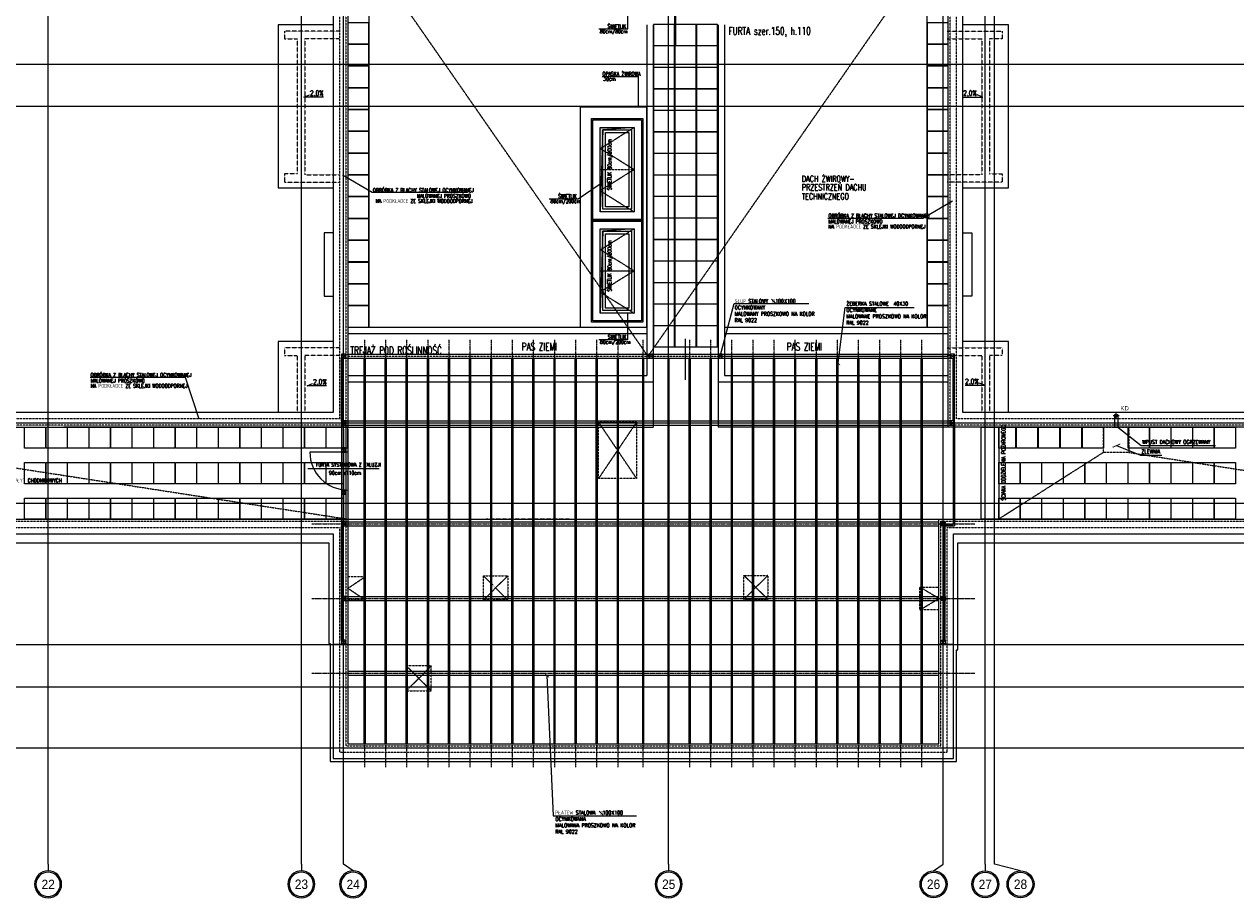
# Model space of a CAD drawing. Extents: x -7228 to 74941, y -112898 to 85621.
# Tile 33 of 256: x 57071 to 59941, y -102686 to -100617. Entities that reach past the tile are written whole.
import ezdxf
from ezdxf.enums import TextEntityAlignment as Align

# ---------------------------------------------------------------- set-up
doc = ezdxf.new("R2010")
doc.units = 0
for name, pattern in [('CENTER', [2, 1.25, -0.25, 0.25, -0.25]), ('DASHDOT2', [12.7, 6.35, -3.175, 0, -3.175]), ('DASHED', [0.75, 0.5, -0.25]), ('DASHED2', [0.375, 0.25, -0.125])]:
    doc.linetypes.add(name, pattern=pattern)
doc.layers.get('0').update_dxf_attribs({"color": 101, "linetype": 'CONTINUOUS'})
doc.layers.add('_opis', color=53, linetype='CONTINUOUS', lineweight=9)
for name, color, linetype in [('Drz-widok', 5, 'CONTINUOUS'), ('Ele-balustrada', 8, 'CONTINUOUS'), ('Ins-wod', 4, 'CONTINUOUS'), ('Okn---okna', 5, 'CONTINUOUS'), ('Opis-spadki', 61, 'CONTINUOUS'), ('Os-osie', 14, 'CENTER'), ('Os-osie glowne', 1, 'CENTER'), ('Os-osie-opis', 16, 'CONTINUOUS'), ('Pos-ceramika', 14, 'CONTINUOUS'), ('Pzt-chodniki-hatch', 252, 'CONTINUOUS'), ('Sc-metal', 141, 'CONTINUOUS'), ('Sch-opis', 51, 'CONTINUOUS'), ('W-idok', 8, 'CONTINUOUS'), ('W-idok nad', 5, 'DASHED2'), ('W-idok pod', 5, 'DASHED'), ('W-izol-w', 144, 'CONTINUOUS'), ('W-otwor-strop', 1, 'CONTINUOUS'), ('W-widok-spadki', 61, 'CONTINUOUS')]:
    doc.layers.add(name, color=color, linetype=linetype)
doc.styles.add('dwg_opis duży', font='ARIAL.TTF', dxfattribs={"width": 0.9})
doc.styles.add('ROMANS', font='romans', dxfattribs={"width": 0.85})
doc.styles.add('TYTUL2', font='ARIAL.TTF')
doc.dimstyles.new('CHMIELNA', dxfattribs={"dimscale": 3.5, "dimtxt": 4, "dimasz": 1.5, "dimexe": 3, "dimexo": 0, "dimgap": 1, "dimtad": 1, "dimdec": 1, "dimrnd": 0.5, "dimzin": 12, "dimdsep": 46, "dimtxsty": 'ROMANS', "dimblk": 'DIMTICK', "dimcen": 0.09, "dimse1": 1, "dimse2": 1, "dimclrd": 143, "dimclrt": 53, "dimadec": 0, "dimazin": 0, "dimtfac": 1, "dimtdec": 1, "dimtix": 1, "dimtmove": 2, "dimatfit": 2, "dimldrblk": 'ARCHTICK', "dimfxl": 0, "dimtolj": 1, "dimtzin": 0, "dimarcsym": 0})

# ---------------------------------------------------------------- blocks, each defined once
blk = doc.blocks.new('SPADKI')
at = {"ltscale": 25}
blk.add_lwpolyline([(0, 0), (0, -70), (-8, -50), (-8, -50)], dxfattribs=at)
at = {"ltscale": 25, "style": 'ROMANS', "width": 0.7}
blk.add_attdef('SP%', text='', height=18, rotation=90, dxfattribs=at).set_placement((-4.9, -24), align=Align.CENTER)
blk = doc.blocks.new('_opis_osi_liczbowy')
blk.add_hatch(color=256).paths.add_polyline_path([(32, 32), (32, 28.8, -1), (32, -28.8), (32, -32, 1)])
for radius in [32, 28.8]:
    blk.add_circle((32, 0), radius)
at = {"style": 'dwg_opis duży', "width": 0.9}
blk.add_attdef('AXNAMEH', text='', height=22.4, rotation=90, dxfattribs=at).set_placement((32, 0), align=Align.MIDDLE_CENTER)
blk = doc.blocks.new('DIMTICK')
for p, q in [((-1, 0), (1, 0)), ((0, 1), (0, -1))]:
    blk.add_line(p, q)
at = {"const_width": 0.141}
blk.add_lwpolyline([(0.71, 0.71), (-0.71, -0.71)], dxfattribs=at)
blk = doc.blocks.new('_gkjgskfjgkdfh')
at = {"linetype": 'DASHDOT2', "ltscale": 0.5}
for points in [[(-7, 0), (7, 0)], [(0, -7), (0, 7)], [(0, 0), (0, -7)]]:
    blk.add_lwpolyline(points, dxfattribs=at)
at = {"ltscale": 2}
for radius in [3.75, 3.25]:
    blk.add_circle((0, 0), radius, dxfattribs=at)

msp = doc.modelspace()

# ---------------------------------------------------------------- hatches: boundary and pattern name
at = {"layer": 'W-otwor-strop', "linetype": 'Continuous', "ltscale": 0.5}
h = msp.add_hatch(color=256, dxfattribs=at)
h.paths.add_polyline_path([(58515.547, -100861.302), (58435.547, -100861.302), (58435.547, -100961.302), (58438.64, -100961.302), (58441.547, -100867.302)])
h.paths.add_polyline_path([(58438.64, -100961.302), (58435.547, -100961.302), (58435.547, -101061.302)])
h = msp.add_hatch(color=256, dxfattribs=at)
h.paths.add_polyline_path([(58515.547, -101101.302), (58435.547, -101101.302), (58435.547, -101201.302), (58438.64, -101201.302), (58441.547, -101107.302)])
h.paths.add_polyline_path([(58438.64, -101201.302), (58435.547, -101201.302), (58435.547, -101301.302)])

# ---------------------------------------------------------------- linework, layer by layer
at = {"layer": '_opis', "color": 53}
msp.add_line((58433.14, -102480.998), (58442.465, -102490.323), dxfattribs=at)
at = {"layer": '_opis', "color": 53, "const_width": 0.72}
msp.add_lwpolyline([(58434.923, -102482.78), (58434.923, -102488.54), (58440.683, -102488.54), (58440.683, -102482.78), (58434.923, -102482.78)], dxfattribs=at)
at = {"layer": 'Drz-widok'}
for points in [[(57827.547, -101576.302), (57827.547, -101794.302)], [(57837.547, -101576.302), (57837.547, -101794.302)], [(57837.547, -101630.302), (57747.547, -101630.302)], [(57911.978, -101670.313), (57742.702, -101670.313)]]:
    msp.add_lwpolyline(points, dxfattribs=at)
msp.add_arc((57837.547, -101630.302), 90, 180, 270, dxfattribs=at)
at = {"layer": 'Ele-balustrada'}
for points in [[(58612.548, -100665.292), (58612.548, -100568.459)], [(58614.547, -100665.229), (58614.547, -100568.397)], [(58637.548, -101459.229), (58637.548, -101362.397)]]:
    msp.add_lwpolyline(points, dxfattribs=at)
at = {"layer": 'Okn---okna'}
for points in [[(58435.547, -100861.302), (58515.547, -100861.302), (58515.547, -101061.302), (58435.547, -101061.302)], [(58441.547, -100867.302), (58509.547, -100867.302), (58509.547, -101055.302), (58441.547, -101055.302)], [(58447.547, -100873.302), (58503.547, -100873.302), (58503.547, -101049.302), (58447.547, -101049.302)], [(58435.547, -101101.302), (58515.547, -101101.302), (58515.547, -101301.302), (58435.547, -101301.302)], [(58441.547, -101107.302), (58509.547, -101107.302), (58509.547, -101295.302), (58441.547, -101295.302)], [(58447.547, -101113.302), (58503.547, -101113.302), (58503.547, -101289.302), (58447.547, -101289.302)]]:
    msp.add_lwpolyline(points, close=True, dxfattribs=at)
at = {"layer": 'Okn---okna', "linetype": 'DASHED', "ltscale": 0.5}
for points in [[(58515.547, -100961.302), (58435.547, -100911.302), (58515.547, -100861.302)], [(58515.547, -100961.302), (58435.547, -101011.302), (58515.547, -101061.302)], [(58515.547, -101201.302), (58435.547, -101151.302), (58515.547, -101101.302)], [(58515.547, -101201.302), (58435.547, -101251.302), (58515.547, -101301.302)]]:
    msp.add_lwpolyline(points, dxfattribs=at)
at = {"layer": 'Okn---okna'}
msp.add_lwpolyline([(58435.547, -101201.302), (58515.547, -101201.302), (58515.547, -101201.302)], dxfattribs=at)
at = {"layer": 'Os-osie', "ltscale": 0.5}
for points in [[(57877.547, -102377.275), (57877.547, -101364.302)], [(57927.547, -102377.275), (57927.547, -101364.302)], [(57977.547, -102377.275), (57977.547, -101364.302)], [(58027.547, -102377.275), (58027.547, -101364.302)], [(58077.547, -102377.275), (58077.547, -101364.302)], [(58127.547, -102377.275), (58127.547, -101364.302)], [(58177.547, -102377.275), (58177.547, -101364.302)], [(58227.547, -102377.275), (58227.547, -101364.302)], [(58277.547, -102377.275), (58277.547, -101364.302)], [(58327.547, -102377.275), (58327.547, -101364.302)], [(58377.547, -102377.275), (58377.547, -101364.302)], [(58427.547, -102377.275), (58427.547, -101364.302)], [(58477.547, -102377.275), (58477.547, -101364.302)], [(58537.547, -102377.275), (58537.547, -101364.302)], [(58647.547, -102377.275), (58647.547, -101364.302)], [(58697.547, -102377.275), (58697.547, -101364.302)], [(58747.547, -102377.275), (58747.547, -101364.302)], [(58797.547, -102377.275), (58797.547, -101364.302)], [(58847.547, -102377.275), (58847.547, -101364.302)], [(58897.547, -102377.275), (58897.547, -101364.302)], [(58947.547, -102377.275), (58947.547, -101364.302)], [(58997.547, -102377.275), (58997.547, -101364.302)], [(59047.547, -102377.275), (59047.547, -101364.302)], [(59097.547, -102377.275), (59097.547, -101364.302)], [(59147.547, -102377.275), (59147.547, -101364.302)], [(59197.547, -102377.275), (59197.547, -101364.302)], [(57752.048, -101800.302), (59323.047, -101800.302)], [(57752.048, -101977.302), (59323.047, -101977.302)], [(57752.048, -102154.302), (59323.047, -102154.302)]]:
    msp.add_lwpolyline(points, dxfattribs=at)
at = {"layer": 'Os-osie glowne'}
for points in [[(57127.547, -102606.302), (57127.547, -96629.302)], [(57727.547, -102606.302), (57727.547, -96629.302)], [(57827.547, -102606.302), (57827.547, -96629.302)], [(58597.547, -102606.302), (58597.547, -96629.302)], [(59247.547, -102606.302), (59247.547, -96629.302)], [(59347.547, -102606.302), (59347.547, -96629.302)], [(59369.547, -102606.302), (59369.547, -96629.302)], [(50525.547, -100711.302), (62792.547, -100711.302)], [(50525.547, -100811.302), (62792.547, -100811.302)], [(50525.547, -101561.302), (62455.513, -101561.302)], [(50525.547, -101751.302), (62455.513, -101751.302)], [(50525.547, -102086.302), (62455.513, -102086.302)], [(50525.547, -102186.302), (62453.513, -102186.302)], [(50525.547, -102331.302), (62453.513, -102331.302)]]:
    msp.add_lwpolyline(points, dxfattribs=at)
at = {"layer": 'Os-osie-opis'}
for points in [[(57127.547, -102606.302), (57127.547, -102622.302)], [(57727.547, -102606.302), (57727.547, -102622.302)], [(57850.047, -102622.302), (57827.547, -102606.302)], [(58597.547, -102606.302), (58597.547, -102622.302)], [(59225.047, -102622.302), (59247.547, -102606.302)], [(59347.547, -102606.302), (59347.547, -102622.302)], [(59431.047, -102622.302), (59369.547, -102606.302)]]:
    msp.add_lwpolyline(points, dxfattribs=at)
at = {"layer": 'Pos-ceramika'}
msp.add_lwpolyline([(58545.547, -100813.302), (58387.547, -100813.302), (58387.547, -101334.302), (58545.548, -101334.302)], close=True, dxfattribs=at)
at = {"layer": 'Pzt-chodniki-hatch'}
for points in [[(57837.547, -100613.302), (57837.547, -100663.302), (57887.547, -100663.302), (57887.547, -100613.302)], [(58561.548, -100617.302), (58561.548, -100667.302), (58611.548, -100667.302), (58611.548, -100617.302)], [(58612.548, -100617.302), (58612.548, -100667.302), (58662.548, -100667.302), (58662.548, -100617.302)], [(58663.548, -100617.302), (58663.548, -100667.302), (58713.548, -100667.302), (58713.548, -100617.302)], [(59209.547, -100613.302), (59209.547, -100663.302), (59259.547, -100663.302), (59259.547, -100613.302)], [(57837.547, -100664.902), (57837.547, -100714.902), (57887.547, -100714.902), (57887.547, -100664.902)], [(58561.548, -100668.302), (58561.548, -100718.302), (58611.548, -100718.302), (58611.548, -100668.302)], [(58612.548, -100668.302), (58612.548, -100718.302), (58662.548, -100718.302), (58662.548, -100668.302)], [(58663.548, -100668.302), (58663.548, -100718.302), (58713.548, -100718.302), (58713.548, -100668.302)], [(59209.547, -100664.902), (59209.547, -100714.902), (59259.547, -100714.902), (59259.547, -100664.902)], [(57837.547, -100716.502), (57837.547, -100766.502), (57887.547, -100766.502), (57887.547, -100716.502)], [(58561.548, -100719.302), (58561.548, -100769.302), (58611.548, -100769.302), (58611.548, -100719.302)], [(58612.548, -100719.302), (58612.548, -100769.302), (58662.548, -100769.302), (58662.548, -100719.302)], [(58663.548, -100719.302), (58663.548, -100769.302), (58713.548, -100769.302), (58713.548, -100719.302)], [(59209.547, -100716.502), (59209.547, -100766.502), (59259.547, -100766.502), (59259.547, -100716.502)], [(57837.547, -100768.102), (57837.547, -100818.102), (57887.547, -100818.102), (57887.547, -100768.102)], [(58561.548, -100770.302), (58561.548, -100820.302), (58611.548, -100820.302), (58611.548, -100770.302)], [(58612.548, -100770.302), (58612.548, -100820.302), (58662.548, -100820.302), (58662.548, -100770.302)], [(58663.548, -100770.302), (58663.548, -100820.302), (58713.548, -100820.302), (58713.548, -100770.302)], [(59209.547, -100768.102), (59209.547, -100818.102), (59259.547, -100818.102), (59259.547, -100768.102)], [(57837.547, -100819.702), (57837.547, -100869.702), (57887.547, -100869.702), (57887.547, -100819.702)], [(58561.548, -100821.302), (58561.548, -100871.302), (58611.548, -100871.302), (58611.548, -100821.302)], [(58612.548, -100821.302), (58612.548, -100871.302), (58662.548, -100871.302), (58662.548, -100821.302)], [(58663.548, -100821.302), (58663.548, -100871.302), (58713.548, -100871.302), (58713.548, -100821.302)], [(59209.547, -100819.702), (59209.547, -100869.702), (59259.547, -100869.702), (59259.547, -100819.702)], [(57837.547, -100871.302), (57837.547, -100921.302), (57887.547, -100921.302), (57887.547, -100871.302)], [(58561.548, -100872.302), (58561.548, -100922.302), (58611.548, -100922.302), (58611.548, -100872.302)], [(58612.548, -100872.302), (58612.548, -100922.302), (58662.548, -100922.302), (58662.548, -100872.302)], [(58663.548, -100872.302), (58663.548, -100922.302), (58713.548, -100922.302), (58713.548, -100872.302)], [(59209.547, -100871.302), (59209.547, -100921.302), (59259.547, -100921.302), (59259.547, -100871.302)], [(57837.547, -100922.902), (57837.547, -100972.902), (57887.547, -100972.902), (57887.547, -100922.902)], [(58561.548, -100923.302), (58561.548, -100973.302), (58611.548, -100973.302), (58611.548, -100923.302)], [(58612.548, -100923.302), (58612.548, -100973.302), (58662.548, -100973.302), (58662.548, -100923.302)], [(58663.548, -100923.302), (58663.548, -100973.302), (58713.548, -100973.302), (58713.548, -100923.302)], [(59209.547, -100922.902), (59209.547, -100972.902), (59259.547, -100972.902), (59259.547, -100922.902)], [(57837.547, -100974.502), (57837.547, -101024.502), (57887.547, -101024.502), (57887.547, -100974.502)], [(58561.548, -100974.302), (58561.548, -101024.302), (58611.548, -101024.302), (58611.548, -100974.302)], [(58612.548, -100974.302), (58612.548, -101024.302), (58662.548, -101024.302), (58662.548, -100974.302)], [(58663.548, -100974.302), (58663.548, -101024.302), (58713.548, -101024.302), (58713.548, -100974.302)], [(59209.547, -100974.502), (59209.547, -101024.502), (59259.547, -101024.502), (59259.547, -100974.502)], [(57837.547, -101026.102), (57837.547, -101076.102), (57887.547, -101076.102), (57887.547, -101026.102)], [(58561.548, -101025.302), (58561.548, -101075.302), (58611.548, -101075.302), (58611.548, -101025.302)], [(58612.548, -101025.302), (58612.548, -101075.302), (58662.548, -101075.302), (58662.548, -101025.302)], [(58663.548, -101025.302), (58663.548, -101075.302), (58713.548, -101075.302), (58713.548, -101025.302)], [(59209.547, -101026.102), (59209.547, -101076.102), (59259.547, -101076.102), (59259.547, -101026.102)], [(57837.547, -101077.702), (57837.547, -101127.702), (57887.547, -101127.702), (57887.547, -101077.702)], [(58561.548, -101076.302), (58561.548, -101126.302), (58611.548, -101126.302), (58611.548, -101076.302)], [(58612.548, -101076.302), (58612.548, -101126.302), (58662.548, -101126.302), (58662.548, -101076.302)], [(58663.548, -101076.302), (58663.548, -101126.302), (58713.548, -101126.302), (58713.548, -101076.302)], [(59209.547, -101077.702), (59209.547, -101127.702), (59259.547, -101127.702), (59259.547, -101077.702)], [(57837.547, -101129.302), (57837.547, -101179.302), (57887.547, -101179.302), (57887.547, -101129.302)], [(58561.548, -101127.302), (58561.548, -101177.302), (58611.548, -101177.302), (58611.548, -101127.302)], [(58612.548, -101127.302), (58612.548, -101177.302), (58662.548, -101177.302), (58662.548, -101127.302)], [(58663.548, -101127.302), (58663.548, -101177.302), (58713.548, -101177.302), (58713.548, -101127.302)], [(59209.547, -101129.302), (59209.547, -101179.302), (59259.547, -101179.302), (59259.547, -101129.302)], [(57837.547, -101180.902), (57837.547, -101230.902), (57887.547, -101230.902), (57887.547, -101180.902)], [(58561.548, -101178.302), (58561.548, -101228.302), (58611.548, -101228.302), (58611.548, -101178.302)], [(58612.548, -101178.302), (58612.548, -101228.302), (58662.548, -101228.302), (58662.548, -101178.302)], [(58663.548, -101178.302), (58663.548, -101228.302), (58713.548, -101228.302), (58713.548, -101178.302)], [(59209.547, -101180.902), (59209.547, -101230.902), (59259.547, -101230.902), (59259.547, -101180.902)], [(57837.547, -101232.502), (57837.547, -101282.502), (57887.547, -101282.502), (57887.547, -101232.502)], [(58561.548, -101229.302), (58561.548, -101279.302), (58611.548, -101279.302), (58611.548, -101229.302)], [(58612.548, -101229.302), (58612.548, -101279.302), (58662.548, -101279.302), (58662.548, -101229.302)], [(58663.548, -101229.302), (58663.548, -101279.302), (58713.548, -101279.302), (58713.548, -101229.302)], [(59209.547, -101232.502), (59209.547, -101282.502), (59259.547, -101282.502), (59259.547, -101232.502)], [(58561.548, -101280.302), (58561.548, -101330.302), (58611.548, -101330.302), (58611.548, -101280.302)], [(58612.548, -101280.302), (58612.548, -101330.302), (58662.548, -101330.302), (58662.548, -101280.302)], [(58663.548, -101280.302), (58663.548, -101330.302), (58713.548, -101330.302), (58713.548, -101280.302)], [(57837.547, -101284.302), (57837.547, -101334.302), (57887.547, -101334.302), (57887.547, -101284.302)], [(59209.547, -101284.302), (59209.547, -101334.302), (59259.547, -101334.302), (59259.547, -101284.302)], [(58561.548, -101331.302), (58561.548, -101381.302), (58611.548, -101381.302), (58611.548, -101331.302)], [(58612.548, -101331.302), (58612.548, -101381.302), (58662.548, -101381.302), (58662.548, -101331.302)], [(58663.548, -101331.302), (58663.548, -101381.302), (58713.548, -101381.302), (58713.548, -101331.302)], [(57121.497, -101571.302), (57121.497, -101621.302), (57071.497, -101621.302), (57071.497, -101571.302)], [(57172.567, -101571.302), (57172.567, -101621.302), (57122.567, -101621.302), (57122.567, -101571.302)], [(57223.637, -101571.302), (57223.637, -101621.302), (57173.637, -101621.302), (57173.637, -101571.302)], [(57274.707, -101571.302), (57274.707, -101621.302), (57224.707, -101621.302), (57224.707, -101571.302)], [(57325.777, -101571.302), (57325.777, -101621.302), (57275.777, -101621.302), (57275.777, -101571.302)], [(57376.847, -101571.302), (57376.847, -101621.302), (57326.847, -101621.302), (57326.847, -101571.302)], [(57427.917, -101571.302), (57427.917, -101621.302), (57377.917, -101621.302), (57377.917, -101571.302)], [(57478.987, -101571.302), (57478.987, -101621.302), (57428.987, -101621.302), (57428.987, -101571.302)], [(57530.057, -101571.302), (57530.057, -101621.302), (57480.057, -101621.302), (57480.057, -101571.302)], [(57581.127, -101571.302), (57581.127, -101621.302), (57531.127, -101621.302), (57531.127, -101571.302)], [(57632.197, -101571.302), (57632.197, -101621.302), (57582.197, -101621.302), (57582.197, -101571.302)], [(57683.267, -101571.302), (57683.267, -101621.302), (57633.267, -101621.302), (57633.267, -101571.302)], [(57734.337, -101571.302), (57734.337, -101621.302), (57684.337, -101621.302), (57684.337, -101571.302)], [(57785.407, -101571.302), (57785.407, -101621.302), (57735.407, -101621.302), (57735.407, -101571.302)], [(57836.477, -101571.302), (57836.477, -101621.302), (57786.477, -101621.302), (57786.477, -101571.302)], [(59419.547, -101571.302), (59419.547, -101621.302), (59379.547, -101621.302), (59379.547, -101571.302)], [(59471.547, -101571.302), (59471.547, -101621.302), (59421.547, -101621.302), (59421.547, -101571.302)], [(59523.547, -101571.302), (59523.547, -101621.302), (59473.547, -101621.302), (59473.547, -101571.302)], [(59575.547, -101571.302), (59575.547, -101621.302), (59525.547, -101621.302), (59525.547, -101571.302)], [(59627.547, -101571.302), (59627.547, -101621.302), (59577.547, -101621.302), (59577.547, -101571.302)], [(59736.147, -101571.302), (59736.147, -101621.302), (59686.147, -101621.302), (59686.147, -101571.302)], [(59787.217, -101571.302), (59787.217, -101621.302), (59737.217, -101621.302), (59737.217, -101571.302)], [(59838.287, -101571.302), (59838.287, -101621.302), (59788.287, -101621.302), (59788.287, -101571.302)], [(59889.357, -101571.302), (59889.357, -101621.302), (59839.357, -101621.302), (59839.357, -101571.302)], [(59940.427, -101571.302), (59940.427, -101621.302), (59890.427, -101621.302), (59890.427, -101571.302)], [(57121.497, -101655.302), (57121.497, -101705.302), (57071.497, -101705.302), (57071.497, -101655.302)], [(57172.567, -101655.302), (57172.567, -101705.302), (57122.567, -101705.302), (57122.567, -101655.302)], [(57223.637, -101655.302), (57223.637, -101705.302), (57173.637, -101705.302), (57173.637, -101655.302)], [(57274.707, -101655.302), (57274.707, -101705.302), (57224.707, -101705.302), (57224.707, -101655.302)], [(57325.777, -101655.302), (57325.777, -101705.302), (57275.777, -101705.302), (57275.777, -101655.302)], [(57376.847, -101655.302), (57376.847, -101705.302), (57326.847, -101705.302), (57326.847, -101655.302)], [(57427.917, -101655.302), (57427.917, -101705.302), (57377.917, -101705.302), (57377.917, -101655.302)], [(57478.987, -101655.302), (57478.987, -101705.302), (57428.987, -101705.302), (57428.987, -101655.302)], [(57530.057, -101655.302), (57530.057, -101705.302), (57480.057, -101705.302), (57480.057, -101655.302)], [(57581.127, -101655.302), (57581.127, -101705.302), (57531.127, -101705.302), (57531.127, -101655.302)], [(57632.197, -101655.302), (57632.197, -101705.302), (57582.197, -101705.302), (57582.197, -101655.302)], [(57683.267, -101655.302), (57683.267, -101705.302), (57633.267, -101705.302), (57633.267, -101655.302)], [(57734.337, -101655.302), (57734.337, -101705.302), (57684.337, -101705.302), (57684.337, -101655.302)], [(57785.407, -101655.302), (57785.407, -101705.302), (57735.407, -101705.302), (57735.407, -101655.302)], [(57827.547, -101655.302), (57827.547, -101705.302), (57786.477, -101705.302), (57786.477, -101655.302)], [(59429.727, -101655.302), (59429.727, -101705.302), (59379.727, -101705.302), (59379.727, -101655.302)], [(59480.797, -101655.302), (59480.797, -101705.302), (59430.797, -101705.302), (59430.797, -101655.302)], [(59531.867, -101655.302), (59531.867, -101705.302), (59481.867, -101705.302), (59481.867, -101655.302)], [(59582.937, -101655.302), (59582.937, -101705.302), (59532.937, -101705.302), (59532.937, -101655.302)], [(59634.007, -101655.302), (59634.007, -101705.302), (59584.007, -101705.302), (59584.007, -101655.302)], [(59685.077, -101655.302), (59685.077, -101705.302), (59635.077, -101705.302), (59635.077, -101655.302)], [(59736.147, -101655.302), (59736.147, -101705.302), (59686.147, -101705.302), (59686.147, -101655.302)], [(59787.217, -101655.302), (59787.217, -101705.302), (59737.217, -101705.302), (59737.217, -101655.302)], [(59838.287, -101655.302), (59838.287, -101705.302), (59788.287, -101705.302), (59788.287, -101655.302)], [(59889.357, -101655.302), (59889.357, -101705.302), (59839.357, -101705.302), (59839.357, -101655.302)], [(59940.427, -101655.302), (59940.427, -101705.302), (59890.427, -101705.302), (59890.427, -101655.302)], [(57121.497, -101739.302), (57121.497, -101789.302), (57071.497, -101789.302), (57071.497, -101739.302)], [(57172.567, -101739.302), (57172.567, -101789.302), (57122.567, -101789.302), (57122.567, -101739.302)], [(57223.637, -101739.302), (57223.637, -101789.302), (57173.637, -101789.302), (57173.637, -101739.302)], [(57274.707, -101739.302), (57274.707, -101789.302), (57224.707, -101789.302), (57224.707, -101739.302)], [(57325.777, -101739.302), (57325.777, -101789.302), (57275.777, -101789.302), (57275.777, -101739.302)], [(57376.847, -101739.302), (57376.847, -101789.302), (57326.847, -101789.302), (57326.847, -101739.302)], [(57427.917, -101739.302), (57427.917, -101789.302), (57377.917, -101789.302), (57377.917, -101739.302)], [(57478.987, -101739.302), (57478.987, -101789.302), (57428.987, -101789.302), (57428.987, -101739.302)], [(57530.057, -101739.302), (57530.057, -101789.302), (57480.057, -101789.302), (57480.057, -101739.302)], [(57581.127, -101739.302), (57581.127, -101789.302), (57531.127, -101789.302), (57531.127, -101739.302)], [(57632.197, -101739.302), (57632.197, -101789.302), (57582.197, -101789.302), (57582.197, -101739.302)], [(57683.267, -101739.302), (57683.267, -101789.302), (57633.267, -101789.302), (57633.267, -101739.302)], [(57734.337, -101739.302), (57734.337, -101789.302), (57684.337, -101789.302), (57684.337, -101739.302)], [(57785.407, -101739.302), (57785.407, -101789.302), (57735.407, -101789.302), (57735.407, -101739.302)], [(57827.547, -101739.302), (57827.547, -101789.302), (57786.477, -101789.302), (57786.477, -101739.302)], [(59429.727, -101739.302), (59429.727, -101789.302), (59379.727, -101789.302), (59379.727, -101739.302)], [(59480.797, -101739.302), (59480.797, -101789.302), (59430.797, -101789.302), (59430.797, -101739.302)], [(59531.867, -101739.302), (59531.867, -101789.302), (59481.867, -101789.302), (59481.867, -101739.302)], [(59582.937, -101739.302), (59582.937, -101789.302), (59532.937, -101789.302), (59532.937, -101739.302)], [(59634.007, -101739.302), (59634.007, -101789.302), (59584.007, -101789.302), (59584.007, -101739.302)], [(59685.077, -101739.302), (59685.077, -101789.302), (59635.077, -101789.302), (59635.077, -101739.302)], [(59736.147, -101739.302), (59736.147, -101789.302), (59686.147, -101789.302), (59686.147, -101739.302)], [(59787.217, -101739.302), (59787.217, -101789.302), (59737.217, -101789.302), (59737.217, -101739.302)], [(59838.287, -101739.302), (59838.287, -101789.302), (59788.287, -101789.302), (59788.287, -101739.302)], [(59889.357, -101739.302), (59889.357, -101789.302), (59839.357, -101789.302), (59839.357, -101739.302)], [(59940.427, -101739.302), (59940.427, -101789.302), (59890.427, -101789.302), (59890.427, -101739.302)]]:
    msp.add_lwpolyline(points, close=True, dxfattribs=at)
at = {"layer": 'Sc-metal'}
for points in [[(57822.536, -101556.302), (57822.536, -101408.302)], [(57822.547, -101398.302), (57832.547, -101408.302)], [(57832.547, -101398.302), (57822.547, -101408.302)], [(57825.536, -101556.302), (57825.536, -101408.302)], [(58550.547, -101398.302), (58560.547, -101408.302)], [(58560.547, -101398.302), (58550.547, -101408.302)], [(58714.547, -101398.302), (58724.547, -101408.302)], [(58724.547, -101398.302), (58714.547, -101408.302)], [(59264.547, -101398.302), (59274.547, -101408.302)], [(59274.547, -101398.302), (59264.547, -101408.302)], [(59271.547, -101556.302), (59271.547, -101408.302)], [(59274.547, -101556.302), (59274.547, -101408.302)], [(57822.536, -101556.302), (57832.536, -101566.302)], [(57832.536, -101556.302), (57822.536, -101566.302)], [(57822.547, -101566.302), (57822.547, -101795.302)], [(57832.536, -101566.302), (57832.547, -101795.302)], [(59264.547, -101556.302), (59274.547, -101566.302)], [(59274.547, -101556.302), (59264.547, -101566.302)], [(59271.547, -101566.302), (59271.547, -101802.302)], [(59274.547, -101566.302), (59274.547, -101805.302)], [(57822.547, -101620.302), (57832.547, -101630.302)], [(57832.547, -101620.302), (57822.547, -101630.302)], [(57822.547, -101720.302), (57832.547, -101730.302)], [(57832.547, -101720.302), (57822.547, -101730.302)], [(57832.547, -101805.302), (57822.547, -101795.302)], [(57822.547, -101805.302), (57832.547, -101795.302)], [(59242.547, -101805.302), (59252.547, -101795.302)], [(59252.547, -101805.302), (59242.547, -101795.302)], [(59252.547, -101802.302), (59271.547, -101802.302)], [(59252.547, -101805.302), (59274.547, -101805.302)], [(57832.547, -101982.302), (57822.547, -101972.302)], [(57822.547, -101982.302), (57832.547, -101972.302)], [(59242.547, -101982.302), (59252.547, -101972.302)], [(59252.547, -101982.302), (59242.547, -101972.302)], [(57832.547, -102086.302), (57822.547, -102076.302)], [(57822.547, -102086.302), (57832.547, -102076.302)], [(59242.547, -102086.302), (59252.547, -102076.302)], [(59252.547, -102086.302), (59242.547, -102076.302)]]:
    msp.add_lwpolyline(points, dxfattribs=at)
for points in [[(57822.547, -101398.302), (57822.547, -101408.302), (57832.547, -101408.302), (57832.547, -101398.302)], [(58550.547, -101398.302), (58550.547, -101408.302), (58560.547, -101408.302), (58560.547, -101398.302)], [(58714.547, -101398.302), (58714.547, -101408.302), (58724.547, -101408.302), (58724.547, -101398.302)], [(59264.547, -101398.302), (59264.547, -101408.302), (59274.547, -101408.302), (59274.547, -101398.302)], [(57822.536, -101556.302), (57822.536, -101566.302), (57832.536, -101566.302), (57832.536, -101556.302)], [(59264.547, -101556.302), (59264.547, -101566.302), (59274.547, -101566.302), (59274.547, -101556.302)], [(57822.547, -101620.302), (57822.547, -101630.302), (57832.547, -101630.302), (57832.547, -101620.302)], [(57822.547, -101720.302), (57822.547, -101730.302), (57832.547, -101730.302), (57832.547, -101720.302)], [(57832.547, -101805.302), (57832.547, -101795.302), (57822.547, -101795.302), (57822.547, -101805.302)], [(59242.547, -101805.302), (59242.547, -101795.302), (59252.547, -101795.302), (59252.547, -101805.302)], [(57832.547, -101982.302), (57832.547, -101972.302), (57822.547, -101972.302), (57822.547, -101982.302)], [(59242.547, -101982.302), (59242.547, -101972.302), (59252.547, -101972.302), (59252.547, -101982.302)], [(57832.547, -102086.302), (57832.547, -102076.302), (57822.547, -102076.302), (57822.547, -102086.302)], [(59242.547, -102086.302), (59242.547, -102076.302), (59252.547, -102076.302), (59252.547, -102086.302)]]:
    msp.add_lwpolyline(points, close=True, dxfattribs=at)
at = {"layer": 'Sc-metal', "ltscale": 0.5}
for points in [[(57832.547, -101398.302), (59264.547, -101398.302)], [(57832.547, -101408.302), (59264.547, -101408.302)], [(57876.047, -102321.302), (57876.047, -101408.302)], [(57879.047, -102321.302), (57879.047, -101408.302)], [(57926.047, -102321.302), (57926.047, -101408.302)], [(57929.047, -102321.302), (57929.047, -101408.302)], [(57976.047, -102321.302), (57976.047, -101408.302)], [(57979.047, -102321.302), (57979.047, -101408.302)], [(58026.047, -102321.302), (58026.047, -101408.302)], [(58029.047, -102321.302), (58029.047, -101408.302)], [(58076.047, -102321.302), (58076.047, -101408.302)], [(58079.047, -102321.302), (58079.047, -101408.302)], [(58126.047, -102321.302), (58126.047, -101408.302)], [(58129.047, -102321.302), (58129.047, -101408.302)], [(58176.047, -102321.302), (58176.047, -101408.302)], [(58179.047, -102321.302), (58179.047, -101408.302)], [(58226.047, -102321.302), (58226.047, -101408.302)], [(58229.047, -102321.302), (58229.047, -101408.302)], [(58276.047, -102321.302), (58276.047, -101408.302)], [(58279.047, -102321.302), (58279.047, -101408.302)], [(58326.047, -102321.302), (58326.047, -101408.302)], [(58329.047, -102321.302), (58329.047, -101408.302)], [(58376.047, -102321.302), (58376.047, -101408.302)], [(58379.047, -102321.302), (58379.047, -101408.302)], [(58426.047, -102321.302), (58426.047, -101408.302)], [(58429.047, -102321.302), (58429.047, -101408.302)], [(58476.047, -102321.302), (58476.047, -101408.302)], [(58479.047, -102321.302), (58479.047, -101408.302)], [(58536.047, -102321.302), (58536.047, -101408.302)], [(58539.047, -102321.302), (58539.047, -101408.302)], [(58596.047, -102321.302), (58596.047, -101408.302)], [(58599.047, -102321.302), (58599.047, -101408.302)], [(58646.047, -102321.302), (58646.047, -101408.302)], [(58649.047, -102321.302), (58649.047, -101408.302)], [(58696.047, -102321.302), (58696.047, -101408.302)], [(58699.047, -102321.302), (58699.047, -101408.302)], [(58746.047, -102321.302), (58746.047, -101408.302)], [(58749.047, -102321.302), (58749.047, -101408.302)], [(58796.047, -102321.302), (58796.047, -101408.302)], [(58799.047, -102321.302), (58799.047, -101408.302)], [(58846.047, -102321.302), (58846.047, -101408.302)], [(58849.047, -102321.302), (58849.047, -101408.302)], [(58896.047, -102321.302), (58896.047, -101408.302)], [(58899.047, -102321.302), (58899.047, -101408.302)], [(58946.047, -102321.302), (58946.047, -101408.302)], [(58949.047, -102321.302), (58949.047, -101408.302)], [(58996.047, -102321.302), (58996.047, -101408.302)], [(58999.047, -102321.302), (58999.047, -101408.302)], [(59046.047, -102321.302), (59046.047, -101408.302)], [(59049.047, -102321.302), (59049.047, -101408.302)], [(59096.047, -102321.302), (59096.047, -101408.302)], [(59099.047, -102321.302), (59099.047, -101408.302)], [(59146.047, -102321.302), (59146.047, -101408.302)], [(59149.047, -102321.302), (59149.047, -101408.302)], [(59196.047, -102321.302), (59196.047, -101408.302)], [(59199.047, -102321.302), (59199.047, -101408.302)], [(57832.536, -101566.302), (59264.547, -101566.302)], [(57832.547, -101556.302), (59264.547, -101556.302)], [(57832.547, -101795.302), (59237.547, -101795.302)], [(57822.547, -101972.302), (57822.547, -101805.302)], [(57825.547, -101972.302), (57825.547, -101805.302)], [(57832.547, -101805.302), (59237.547, -101805.302)], [(59249.547, -101972.302), (59249.547, -101805.302)], [(59252.547, -101972.302), (59252.547, -101805.302)], [(57822.547, -102076.302), (57822.547, -101982.302)], [(57825.547, -102076.302), (57825.547, -101982.302)], [(57832.547, -101972.302), (59237.547, -101972.302)], [(57832.547, -101982.302), (59237.547, -101982.302)], [(59249.547, -102076.302), (59249.547, -101982.302)], [(59252.547, -102076.302), (59252.547, -101982.302)], [(57837.547, -102149.302), (59237.547, -102149.302)], [(57837.547, -102159.302), (59237.547, -102159.302)]]:
    msp.add_lwpolyline(points, dxfattribs=at)
at = {"layer": 'Sch-opis'}
msp.add_line((58841.294, -101268.018), (58850.619, -101277.343), dxfattribs=at)
for points in [[(58431.751, -100627.866), (58500.489, -100627.866), (58500.489, -100551.302)], [(58439.918, -100740.498), (58525.707, -100740.498)], [(58525.707, -100813.302), (58525.707, -100740.498)], [(58120.625, -101015.542), (57895.348, -101015.542), (57825.122, -100974.302)], [(58314.695, -101030.251), (58383.432, -101030.251), (58435.547, -100994.609)], [(58974.764, -101076.07), (59200.04, -101076.07), (59270.266, -101034.83)], [(58432.251, -101363.784), (58500.989, -101363.784), (58500.989, -101301.302)], [(57226.853, -101453.309), (57452.129, -101453.309), (57484.441, -101551.302)]]:
    msp.add_lwpolyline(points, dxfattribs=at)
at = {"layer": 'Sch-opis', "const_width": 0.72}
msp.add_lwpolyline([(58843.076, -101269.801), (58843.076, -101275.561), (58848.836, -101275.561), (58848.836, -101269.801), (58843.076, -101269.801)], dxfattribs=at)
at = {"layer": 'W-idok', "linetype": 'DASHED', "ltscale": 0.5}
for p, q in [((57817.547, -97821.302), (57817.547, -101551.302)), ((57832.547, -97821.302), (57832.547, -101566.302)), ((59264.547, -101566.302), (59264.547, -97821.302)), ((59279.547, -101551.302), (59279.547, -97821.302)), ((57832.547, -101566.302), (56394.547, -101566.302)), ((57817.547, -101551.302), (56409.547, -101551.302)), ((60702.547, -101566.302), (59264.547, -101566.302)), ((60687.547, -101551.302), (59279.547, -101551.302)), ((56372.547, -101794.302), (57832.547, -101794.302)), ((57832.547, -101794.302), (57832.547, -102326.302)), ((59242.547, -102326.302), (59242.547, -101794.302)), ((59242.547, -101794.302), (60702.547, -101794.302)), ((56387.547, -101809.302), (57817.547, -101809.302)), ((57817.547, -101809.302), (57817.547, -102341.302)), ((59257.547, -102341.302), (59257.547, -101809.302)), ((59257.547, -101809.302), (60687.547, -101809.302)), ((57817.547, -102341.302), (59257.547, -102341.302)), ((57832.547, -102326.302), (59242.547, -102326.302))]:
    msp.add_line(p, q, dxfattribs=at)
at = {"layer": 'W-idok'}
for p, q in [((57887.547, -100466.302), (57887.547, -101334.302)), ((59209.547, -101334.302), (59209.547, -100466.302))]:
    msp.add_line(p, q, dxfattribs=at)
at = {"layer": 'W-idok', "linetype": 'DASHED'}
msp.add_line((58361.547, -101789.302), (58165.547, -101789.302), dxfattribs=at)
at = {"layer": 'W-idok'}
for points in [[(58545.547, -100618.302), (58545.547, -101449.302)], [(58560.547, -100618.302), (58560.547, -101571.302)], [(58714.547, -100618.302), (58714.547, -101571.302)], [(58729.547, -100618.302), (58729.547, -101449.302)], [(57837.547, -101334.302), (58545.548, -101334.302)], [(58729.547, -101334.302), (59259.547, -101334.302)], [(57837.547, -101349.302), (58545.548, -101349.302)], [(58729.547, -101349.302), (59259.547, -101349.302)], [(58714.547, -101403.302), (59259.547, -101403.302)], [(57837.547, -101449.302), (58545.548, -101449.302)], [(58729.547, -101449.302), (59259.547, -101449.302)], [(57837.547, -101464.302), (58560.548, -101464.302)], [(58714.547, -101464.302), (59259.547, -101464.302)], [(59653.797, -101543.801), (59653.797, -101571.302)], [(59661.297, -101543.802), (59661.297, -101571.302)], [(57837.547, -101571.302), (58560.547, -101571.302)], [(59259.547, -101571.302), (58714.547, -101571.302)], [(57837.547, -101789.302), (59237.547, -101789.302)]]:
    msp.add_lwpolyline(points, dxfattribs=at)
for points in [[(58414.547, -100840.302), (58536.547, -100840.302), (58536.547, -101082.302), (58414.547, -101082.302)], [(58414.547, -101080.302), (58536.547, -101080.302), (58536.547, -101322.302), (58414.547, -101322.302)], [(59337.547, -101571.302), (59379.547, -101571.302), (59379.547, -101789.302), (59337.547, -101789.302)]]:
    msp.add_lwpolyline(points, close=True, dxfattribs=at)
at = {"layer": 'W-idok', "linetype": 'DASHED'}
for points in [[(58417.547, -100843.302), (58533.547, -100843.302), (58533.547, -101079.302), (58417.547, -101079.302)], [(58417.547, -101083.302), (58533.547, -101083.302), (58533.547, -101319.302), (58417.547, -101319.302)]]:
    msp.add_lwpolyline(points, close=True, dxfattribs=at)
at = {"layer": 'W-idok', "linetype": 'DASHED', "ltscale": 0.5}
for points in [[(58431.547, -101559.302), (58521.547, -101559.302), (58521.547, -101692.734), (58431.547, -101692.734)], [(58159.189, -101923.845), (58216.189, -101923.845), (58216.189, -101980.845), (58159.189, -101980.845)], [(58775.675, -101922.498), (58832.675, -101922.498), (58832.675, -101979.498), (58775.675, -101979.498)], [(57976.21, -102195.9), (58035.21, -102195.9), (58035.21, -102136.9), (57976.21, -102136.9)]]:
    msp.add_lwpolyline(points, close=True, dxfattribs=at)
for points in [[(58521.547, -101559.302), (58431.547, -101692.734)], [(58521.547, -101692.734), (58431.547, -101559.302)], [(57837.547, -101980.302), (57877.547, -101980.302), (57877.547, -101926.302), (57837.547, -101926.302)], [(57877.547, -101980.302), (57837.547, -101953.277), (57877.547, -101926.302)], [(58159.189, -101923.845), (58216.189, -101980.845)], [(58216.189, -101923.845), (58159.189, -101980.845)], [(58775.675, -101922.498), (58832.675, -101979.498)], [(58832.675, -101922.498), (58775.675, -101979.498)], [(59237.547, -102004.412), (59192.547, -102004.412), (59192.547, -101950.412), (59237.547, -101950.412)], [(59192.547, -102004.412), (59237.547, -101977.388), (59192.547, -101950.412)], [(58035.21, -102195.9), (57976.21, -102136.9)], [(58035.21, -102136.9), (57976.21, -102195.9)]]:
    msp.add_lwpolyline(points, dxfattribs=at)
at = {"layer": 'W-idok nad'}
msp.add_lwpolyline([(58435.547, -100961.302), (58515.547, -100961.302)], dxfattribs=at)
at = {"layer": 'W-idok pod', "linetype": 'Continuous'}
for p, q in [((57802.547, -100618.302), (57672.547, -100618.302)), ((57672.547, -100618.302), (57672.547, -101004.302)), ((59402.547, -100618.302), (59294.547, -100618.302)), ((59402.547, -101004.302), (59402.547, -100618.302)), ((57672.547, -101004.302), (57802.547, -101004.302)), ((59294.547, -101004.302), (59402.547, -101004.302)), ((57802.547, -101368.302), (57672.547, -101368.302)), ((57672.547, -101368.302), (57672.547, -101536.302)), ((59402.547, -101368.302), (59294.547, -101368.302)), ((59402.547, -101536.302), (59402.547, -101368.302))]:
    msp.add_line(p, q, dxfattribs=at)
at = {"layer": 'W-idok pod'}
for points in [[(57817.547, -100633.302), (57687.547, -100633.302), (57687.547, -100651.302), (57717.547, -100651.302), (57717.547, -100971.302), (57687.547, -100971.302), (57687.547, -100991.302), (57817.547, -100991.302)], [(59257.547, -100633.302), (59387.547, -100633.302), (59387.547, -100651.302), (59357.547, -100651.302), (59357.547, -100971.302), (59387.547, -100971.302), (59387.547, -100991.302), (59257.547, -100991.302)], [(57817.547, -100651.302), (57735.547, -100651.302), (57735.547, -100973.302), (57817.547, -100973.302)], [(59257.547, -100651.302), (59339.547, -100651.302), (59339.547, -100973.302), (59257.547, -100973.302)], [(57817.547, -101383.302), (57687.547, -101383.302), (57687.547, -101401.302), (57717.547, -101401.302), (57717.547, -101536.302)], [(59257.547, -101383.302), (59387.547, -101383.302), (59387.547, -101401.302), (59357.547, -101401.302), (59357.547, -101536.302)], [(57817.547, -101401.302), (57735.547, -101401.302), (57735.547, -101536.302)], [(59257.547, -101401.302), (59339.547, -101401.302), (59339.547, -101536.302)]]:
    msp.add_lwpolyline(points, dxfattribs=at)
at = {"layer": 'W-idok pod', "linetype": 'Continuous'}
for points in [[(57802.547, -101111.302), (57781.547, -101111.302), (57781.547, -101261.302), (57802.547, -101261.302)], [(59294.547, -101111.302), (59315.547, -101111.302), (59315.547, -101261.302), (59294.547, -101261.302)]]:
    msp.add_lwpolyline(points, dxfattribs=at)
at = {"layer": 'W-izol-w', "linetype": 'Continuous'}
for p, q in [((57837.547, -97836.302), (57837.547, -101571.302)), ((59259.547, -101571.302), (59259.547, -97836.302)), ((57802.547, -99868.302), (57802.547, -100618.302)), ((59294.547, -100618.302), (59294.547, -99868.302)), ((57802.547, -100618.302), (57802.547, -101536.302)), ((59294.547, -101536.302), (59294.547, -100618.302)), ((57802.547, -101536.302), (56424.547, -101536.302)), ((60672.547, -101536.302), (59294.547, -101536.302)), ((60707.547, -101571.302), (59259.547, -101571.302)), ((56367.547, -101789.302), (57837.547, -101789.302)), ((57837.547, -101789.302), (57837.547, -102321.302)), ((59237.547, -102321.302), (59237.547, -101789.302)), ((59237.547, -101789.302), (60707.547, -101789.302)), ((56402.547, -101824.302), (57802.547, -101824.302)), ((57802.547, -101824.302), (57802.547, -102356.302)), ((59272.547, -102356.302), (59272.547, -101824.302)), ((59272.547, -101824.302), (60672.547, -101824.302)), ((57837.547, -102321.302), (59237.547, -102321.302)), ((57802.547, -102356.302), (59272.547, -102356.302))]:
    msp.add_line(p, q, dxfattribs=at)
for points in [[(56389.547, -101571.302), (57164.547, -101571.302)], [(57837.547, -101571.302), (57164.547, -101571.302)], [(56412.547, -101845.302), (57792.547, -101845.302)], [(57792.547, -101845.302), (57792.547, -102084.302), (57795.547, -102084.302), (57795.547, -102363.302), (59279.547, -102363.302), (59279.547, -102098.864), (59282.547, -102098.864), (59282.547, -101845.302)], [(59282.547, -101845.302), (60662.547, -101845.302)], [(57837.547, -102086.302), (57802.547, -102086.302)], [(59272.547, -102086.302), (59237.547, -102086.302)]]:
    msp.add_lwpolyline(points, dxfattribs=at)
at = {"layer": 'W-otwor-strop', "ltscale": 0.5}
for points in [[(58417.547, -100843.302), (58533.547, -100843.302), (58533.547, -101079.302), (58417.547, -101079.302)], [(58435.547, -100861.302), (58515.547, -100861.302), (58515.547, -101061.302), (58435.547, -101061.302)], [(58417.547, -101083.302), (58533.547, -101083.302), (58533.547, -101319.302), (58417.547, -101319.302)]]:
    msp.add_lwpolyline(points, close=True, dxfattribs=at)
for points in [[(58515.547, -100861.302), (58441.547, -100867.302), (58435.547, -101061.302)], [(58515.547, -101101.302), (58441.547, -101107.302), (58435.547, -101301.302)]]:
    msp.add_lwpolyline(points, dxfattribs=at)
at = {"layer": 'W-otwor-strop', "linetype": 'Continuous', "ltscale": 0.5}
msp.add_lwpolyline([(58435.547, -101101.302), (58515.547, -101101.302), (58515.547, -101301.302), (58435.547, -101301.302)], close=True, dxfattribs=at)
at = {"layer": 'W-widok-spadki', "linetype": 'DASHED', "ltscale": 0.5}
for points in [[(58548.547, -101403.302), (57897.547, -100466.302)], [(59199.547, -100466.302), (58548.547, -101403.302)], [(57837.547, -101403.302), (59259.547, -101403.302)], [(56812.547, -101631.302), (57837.547, -101789.302)], [(59627.547, -101631.302), (59379.547, -101789.302)], [(59687.547, -101631.302), (60707.547, -101789.302)]]:
    msp.add_lwpolyline(points, dxfattribs=at)
msp.add_lwpolyline([(59627.547, -101631.302), (59627.547, -101571.302), (59687.547, -101571.302), (59687.547, -101631.302)], close=True, dxfattribs=at)

# ---------------------------------------------------------------- block references
at = {"layer": 'Ins-wod'}
msp.add_blockref('_gkjgskfjgkdfh', (59657.525, -101543.802), dxfattribs=at)
at = {"layer": 'Opis-spadki', "xscale": 0.6604040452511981, "yscale": 0.6604040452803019, "zscale": 0.6604040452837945, "rotation": 270}
for p in [(57779.73, -100789.208), (57787.159, -101473.269)]:
    msp.add_blockref('SPADKI', p, dxfattribs=at).add_auto_attribs({'SP%': '2,0%'})
at = {"layer": 'Opis-spadki'}
ref = msp.add_blockref('SPADKI', (59295.365, -100789.208), dxfattribs=dict(at, xscale=-0.6604040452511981, yscale=0.6604040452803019, zscale=0.6604040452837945, rotation=90))
ref.add_attrib('SP%', '2,0%', dxfattribs={"layer": '0', "ltscale": 25, "height": 11.8873, "style": 'ROMANS', "width": 0.7}).set_placement((59311.246, -100785.974), align=Align.CENTER)
ref = msp.add_blockref('SPADKI', (59299.948, -101472.283), dxfattribs=dict(at, xscale=-0.6604040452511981, yscale=0.6604040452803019, zscale=0.6604040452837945, rotation=90))
ref.add_attrib('SP%', '2,0%', dxfattribs={"layer": '0', "ltscale": 25, "height": 11.8873, "style": 'ROMANS', "width": 0.7}).set_placement((59315.829, -101469.049), align=Align.CENTER)
at = {"layer": 'Os-osie-opis'}
ref = msp.add_blockref('_opis_osi_liczbowy', (57127.547, -102622.302), dxfattribs=dict(at, xscale=-1, rotation=90))
ref.add_attrib('AXNAMEH', '22', dxfattribs={"layer": '0', "height": 22.4, "style": 'dwg_opis duży', "width": 0.9}).set_placement((57127.657, -102654.684), align=Align.MIDDLE_CENTER)
ref = msp.add_blockref('_opis_osi_liczbowy', (57727.547, -102622.302), dxfattribs=dict(at, xscale=-1, rotation=90))
ref.add_attrib('AXNAMEH', '23', dxfattribs={"layer": '0', "height": 22.4, "style": 'dwg_opis duży', "width": 0.9}).set_placement((57727.657, -102654.287), align=Align.MIDDLE_CENTER)
ref = msp.add_blockref('_opis_osi_liczbowy', (57850.047, -102622.302), dxfattribs=dict(at, xscale=-1, rotation=90))
ref.add_attrib('AXNAMEH', '24', dxfattribs={"layer": '0', "height": 22.4, "style": 'dwg_opis duży', "width": 0.9}).set_placement((57850.157, -102654.684), align=Align.MIDDLE_CENTER)
ref = msp.add_blockref('_opis_osi_liczbowy', (58597.547, -102622.302), dxfattribs=dict(at, xscale=-1, rotation=90))
ref.add_attrib('AXNAMEH', '25', dxfattribs={"layer": '0', "height": 22.4, "style": 'dwg_opis duży', "width": 0.9}).set_placement((58597.657, -102654.302), align=Align.MIDDLE_CENTER)
at = {"layer": 'Os-osie-opis', "rotation": 270}
for p, values in [((59225.047, -102622.302), {'AXNAMEH': '26'}), ((59431.047, -102622.302), {'AXNAMEH': '28'})]:
    msp.add_blockref('_opis_osi_liczbowy', p, dxfattribs=at).add_auto_attribs(values)
at = {"layer": 'Os-osie-opis'}
ref = msp.add_blockref('_opis_osi_liczbowy', (59347.547, -102622.302), dxfattribs=dict(at, rotation=270))
ref.add_attrib('AXNAMEH', '27', dxfattribs={"layer": '0', "height": 22.4, "style": 'dwg_opis duży', "width": 0.9}).set_placement((59347.547, -102654.684), align=Align.MIDDLE_CENTER)

# ---------------------------------------------------------------- texts
at = {"layer": 'Ins-wod', "insert": (59667.768, -101521.423), "char_height": 10.2123, "width": 1336.21749, "attachment_point": 1, "style": 'TYTUL2'}
msp.add_mtext('KD', dxfattribs=at)
at = {"layer": 'Sch-opis', "style": 'ROMANS', "width": 0.7}
for s, height, p in [('ŚWIETLIK ', 9, (58452.632, -100626.101)), ('80cm/80cm', 9, (58434.61, -100638.336)), ('FURTA szer.150, h.110', 18, (58739.244, -100641.766)), ('OPASKA ŻWIROWA', 9, (58440.54, -100738.734)), ('30cm', 9, (58442.776, -100750.969)), ('DACH ŻWIROWY- ', 14.4, (58912.984, -100990.098)), ('PRZESTRZEŃ DACHU', 14.4, (58912.984, -101010.341)), ('OBRÓBKA Z BLACHY STALOWEJ OCYNKOWANEJ', 9, (57896.816, -101014.308)), ('MALOWANEJ PROSZKOWO', 9, (58000.916, -101028.09)), ('ŚWIETLIK ', 9, (58335.575, -101028.486)), ('TECHNICZNEGO', 14.4, (58912.984, -101031.889)), ('NA PODKŁADCE ZE SKLEJKI WODOODPORNEJ', 9, (57903.416, -101040.145)), ('80cm/200cm', 9, (58317.554, -101040.722)), ('OBRÓBKA Z BLACHY STALOWEJ OCYNKOWANEJ', 9, (58975.973, -101074.836)), ('MALOWANEJ PROSZKOWO', 9, (58975.973, -101088.618)), ('NA PODKŁADCE ZE SKLEJKI WODOODPORNEJ', 9, (58975.973, -101100.673)), ('80cm/200cm', 9, (58435.11, -101374.255)), ('ŚWIETLIK ', 9, (58453.132, -101362.02)), ('TREJAŻ POD ROŚLINNOŚĆ ', 18, (57843.61, -101398.416)), ('TREJAŻ POD ROŚLINNOŚĆ ', 18, (57843.61, -101398.416)), ('PAS ZIEMI', 18, (58249.371, -101389.605)), ('PAS ZIEMI', 18, (58877.267, -101389.605)), ('OBRÓBKA Z BLACHY STALOWEJ OCYNKOWANEJ', 9, (57228.061, -101452.074)), ('MALOWANEJ PROSZKOWO', 9, (57228.061, -101465.857)), ('NA PODKŁADCE ZE SKLEJKI WODOODPORNEJ', 9, (57228.061, -101477.912)), ('FURTA SYSTEMOWA Z ŻALUZJI', 9, (57761.708, -101664.82)), ('90cm x110cm', 9, (57793.047, -101684.2)), ('CHODNIK TECHNICZNY Z BETONOWYCH PŁYT CHODNIKOWYCH', 9, (56844.05, -101702.138))]:
    msp.add_text(s, height=height, dxfattribs=at).set_placement(p)
for s, p in [('ŚWIETLIK 80cm/200cm', (58462.022, -101010.036)), ('ŚWIETLIK 80cm/200cm', (58462.022, -101250.036)), ('ŚCIANA ODDZIELENIA POŻAROWEGO', (59395.302, -101745.192))]:
    msp.add_text(s, height=9, rotation=90, dxfattribs=at).set_placement(p)
at = {"layer": 'Sch-opis', "char_height": 9, "width": 203.76147, "attachment_point": 1, "style": 'ROMANS'}
for s, insert in [('SŁUP STALOWY   100X100 OCYNKOWANY \\PMALOWANY PROSZKOWO NA KOLOR RAL 9022', (58753.859, -101268.309)), ('ŻEBERKA STALOWE  40X30 OCYNKOWANE \\PMALOWANE PROSZKOWO NA KOLOR RAL 9022', (59018.424, -101274.41)), ('ZLEWNIA', (59717.419, -101624.614)), ('WPUST DACHOWY OGRZEWANY', (59719.245, -101602.092)), ('PŁATEW STALOWA   100X100 OCYNKOWANA \\PMALOWANA PROSZKOWO NA KOLOR RAL 9022', (58329.169, -102480.199))]:
    msp.add_mtext(s, dxfattribs=dict(at, insert=insert))

# ---------------------------------------------------------------- leaders
at = {"layer": '_opis'}
msp.add_leader([(58999.047, -101418.96), (59015.727, -101288.268), (59179.401, -101288.268)], dimstyle='CHMIELNA', override={"dimasz": 3, "dimtad": 0}, dxfattribs=at)
at = {"layer": 'Sch-opis'}
for points, override in [([(58719.547, -101403.302), (58753.084, -101278.219), (58929.352, -101278.219)], {"dimasz": 3, "dimtad": 0}), ([(59661.297, -101571.302), (59717.238, -101615.159), (59892.819, -101615.159)], {"dimasz": 4, "dimgap": 1, "dimtad": 0}), ([(59658.411, -101615.028), (59715.412, -101637.681), (59765.697, -101637.681)], {"dimasz": 4, "dimgap": 1, "dimtad": 0}), ([(58309.007, -102159.302), (58324.159, -102492.417), (58521.172, -102492.417)], {"dimasz": 3, "dimtad": 0})]:
    msp.add_leader(points, dimstyle='CHMIELNA', override=override, dxfattribs=at)

doc.saveas('drawing.dxf')
